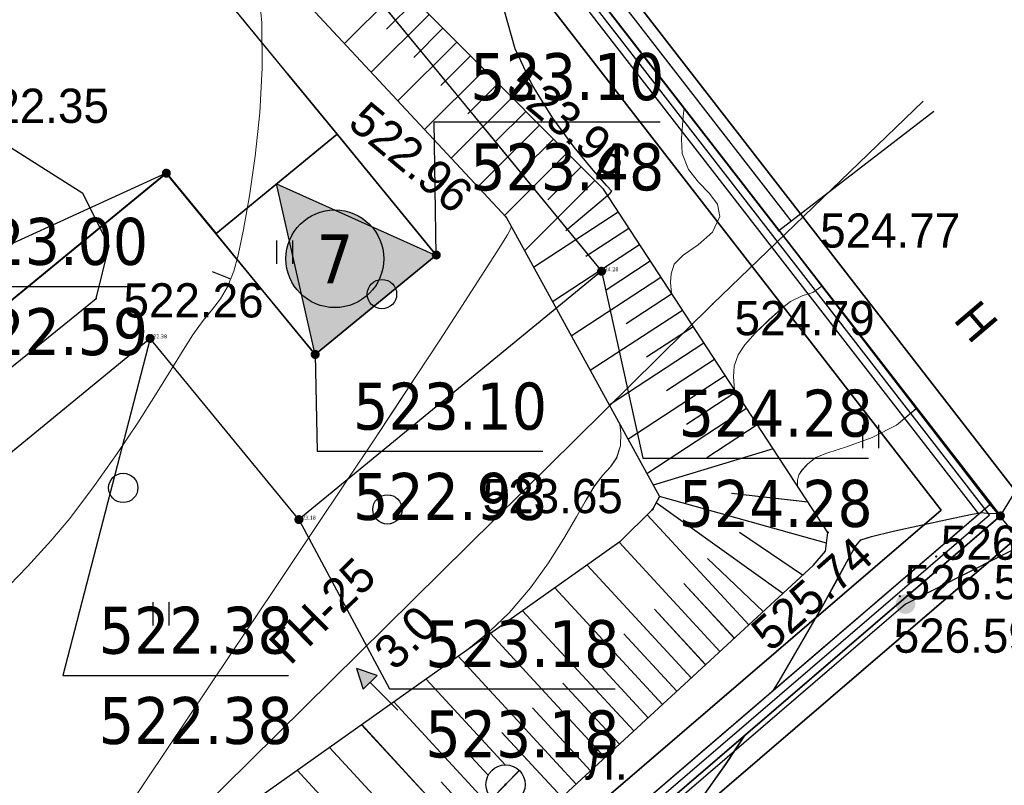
# Model space of a CAD drawing. Header units: millimetres. Extents: x 767170 to 66149698, y -983507 to 2493658.
# Tile 244 of 256: x 3372488 to 3397650, y -694568 to -674996. Entities that reach past the tile are written whole.
import ezdxf
from ezdxf.enums import TextEntityAlignment as Align

# ---------------------------------------------------------------- set-up
doc = ezdxf.new("R2010")
doc.units = ezdxf.units.MM
doc.linetypes.add('Д_ТРОТ_ТРУБА', pattern=[3, 1.5, -1.5])
doc.linetypes.add('Контура низ откосов  Штриховая 0.1-0.5 - - - - - - -', pattern=[0.6, 0.1, -0.5])
for name, color, linetype in [('(004) Точки рельефа', 7, 'Continuous'), ('(004a) Точки рельефа (отк.)', 7, 'Continuous'), ('(007) Здания', 7, 'Continuous'), ('(011) Колодцы', 7, 'Continuous'), ('(013) Газ', 30, 'ИК_Газопровод -------г--------'), ('(022) Возд. Линии', 7, 'Continuous'), ('(025) Дорога', 7, 'Continuous'), ('(031) Горизонтали', 42, 'Continuous'), ('(035) Откосы', 7, 'Continuous'), ('(036) Растительность', 7, 'Continuous'), ('(038) Деревья', 7, 'Continuous'), ('(039) Земля', 7, 'Continuous'), ('(040) Ограда', 7, 'Continuous'), ('GLUXOY OG', 7, 'Continuous'), ('METALL OG', 7, 'Continuous'), ('R_Loyiha_SRF-BND', 7, 'Continuous'), ('V_Loyiha_OPOR-PNT', 7, 'Continuous')]:
    doc.layers.add(name, color=color, linetype=linetype)
for name, color, linetype, lineweight in [('(032) Горизонтали утолщенные', 32, 'Continuous', 30), ('(042) Бергштрих', 32, 'Continuous', 30), ('ВВГ 3х2.5', 5, 'Continuous', 40)]:
    doc.layers.add(name, color=color, linetype=linetype, lineweight=lineweight)
doc.styles.add('BM-431', font='txt')
doc.styles.add('D-431', font='txt')
doc.styles.add('P-131', font='txt')
doc.styles.add('S', font='txtwr', dxfattribs={"oblique": 15})
doc.styles.get("Standard").update_dxf_attribs({"font": 'isocpeui.ttf'})
doc.styles.add('Tahoma', font='tahoma.ttf')
doc.linetypes.add('FENCELINE1', pattern='A,6.35,-2.54,[133,ltypeshp.shx,S=2.54,R=0,X=-2.54,Y=0],-2.54,25.4', length=36.83)
doc.linetypes.add('GAZ_VOZDUSH', pattern='A,1,-2,["~",Standard,S=3,R=0,X=-1.5,Y=-1.5],-1,10', length=14)
doc.linetypes.add('ИК_Газопровод -------г--------', pattern='A,9,-0.6,["Г",Standard,S=1.2,R=0,X=0,Y=-0.6],-1.2', length=10.8)
doc.linetypes.add('ОГРАДА_БЕТ', pattern='A,4,["|",Standard,S=0.8,R=0,X=0,Y=-0.8],4', length=8)
doc.linetypes.add('ОГРАДА_ГЛИН', pattern='A,4,["|",Standard,S=0.8,R=0,X=0,Y=-0.8],0.5,["|",Standard,S=0.8,R=0,X=0,Y=-0.8],3.5', length=8)

# ---------------------------------------------------------------- blocks, each defined once
blk = doc.blocks.new('d')
at = {"layer": '(038) Деревья'}
blk.add_ellipse((0, 0), major_axis=(0.265, 0.265), ratio=1, start_param=5.497787, end_param=11.780972, dxfattribs=at)
blk = doc.blocks.new('I04010')
for p, q in [((-0.412273, 0.007146), (-0.412273, 1.207146)), ((0.387727, 1.207146), (0.387727, 0.007146))]:
    blk.add_line(p, q)
blk = doc.blocks.new('I01171-flat-7')
at = {"layer": '(011) Колодцы'}
blk.add_line((-0.349, -0.361), (0.349, 0.351), dxfattribs=at)
blk.add_circle((0, 0), 0.5, dxfattribs=at)
at = {"color": 4, "style": 'S', "oblique": 15}
blk.add_attdef('Z', (0.547, 0.808), '', height=1, rotation=90, dxfattribs=at)
blk = doc.blocks.new('wef-flat-9')
at = {"layer": '(025) Дорога', "linetype": 'Д_ТРОТ_ТРУБА'}
blk.add_hatch(color=0, dxfattribs=at).paths.add_polyline_path([(-1751554.747, -1402386.181), (-1751554.392, -1402385.83), (-1751554.921, -1402385.65)])
at = {"layer": '(022) Возд. Линии', "color": 0}
for points in [[(-1751554.921, -1402385.65), (-1751554.747, -1402386.181)], [(-1751553.867, -1402386.717), (-1751554.569, -1402386.006)]]:
    blk.add_lwpolyline(points, dxfattribs=at)
at = {"layer": '(025) Дорога', "color": 0, "linetype": 'Д_ТРОТ_ТРУБА'}
blk.add_lwpolyline([(-1751554.747, -1402386.181), (-1751554.392, -1402385.83), (-1751554.921, -1402385.65), (-1751554.747, -1402386.181)], close=True, dxfattribs=at)
blk.add_lwpolyline([(-1751554.747, -1402386.181), (-1751554.392, -1402385.83)], dxfattribs=at)
blk = doc.blocks.new('Topo Xos')
at = {"layer": '(013) Газ', "linetype": 'ByBlock', "transparency": 16777216}
h = blk.add_hatch(color=0, dxfattribs=at)
edge = h.paths.add_edge_path()
edge.add_arc((42.371, -118.322), 0.25, 0, 360)
at = {"layer": '(004) Точки рельефа', "color": 7, "linetype": 'ByBlock', "lineweight": -2, "transparency": 16777216}
for p in [(34.649, -107.716), (32.163, -108.435), (39.134, -108.771), (21.687, -110.507), (37.439, -110.659), (35.908, -115.901), (44.525, -115.774), (40.386, -116.493), (32.149, -122.932)]:
    blk.add_point(p, dxfattribs=at)
at = {"layer": '(004a) Точки рельефа (отк.)', "color": 7, "linetype": 'ByBlock', "lineweight": -2, "transparency": 16777216}
for p in [(43.15, -117.108), (42.224, -118.117)]:
    blk.add_point(p, dxfattribs=at)
at = {"layer": '(007) Здания', "ltscale": 600, "transparency": 16777216}
for points in [[(39.134, -108.771), (43.096, -105.721)], [(39.134, -108.771), (44.525, -115.774), (45.74, -117.222)]]:
    blk.add_lwpolyline(points, dxfattribs=at)
at = {"layer": '(013) Газ', "linetype": 'GAZ_VOZDUSH', "ltscale": 600, "transparency": 16777216, "flags": 128}
for points in [[(211.363, 129.819), (211.209, 128.871), (207.778, 121.494), (202.64, 118.683), (188.166, 85.176), (177.148, 55.188), (172.051, 44.881), (154.526, 10.276), (125.133, -20.235), (128.406, -27.612), (104.917, -48.213), (106.152, -52.909), (104.176, -59.427), (65.329, -101.114), (61.676, -103.137), (50.307, -114.313), (42.371, -118.322), (-2.23, -156.679), (-4.629, -158.957)], [(42.824, -105.462), (37.439, -110.659), (15.198, -132.624), (-12.398, -158.997), (-15.624, -162.344), (-12.587, -165.746), (-13.71, -166.794)]]:
    blk.add_lwpolyline(points, dxfattribs=at)
at = {"layer": '(031) Горизонтали', "color": 42, "linetype": 'Continuous', "lineweight": 0, "ltscale": 600, "transparency": 16777216}
for points in [[(19.241, -118.075), (19.933, -117.358), (20.531, -116.708), (21.014, -116.133), (21.649, -115.292), (22.229, -114.469), (22.749, -113.688), (23.207, -112.972), (23.596, -112.344), (23.914, -111.827), (24.156, -111.443), (24.423, -111.073), (24.658, -110.785), (24.865, -110.52), (25.047, -110.215), (25.209, -109.81), (25.316, -109.403), (25.457, -108.743), (25.61, -107.882), (25.753, -106.872), (25.867, -105.765), (25.93, -104.61), (25.921, -103.46), (25.82, -102.366)], [(36.387, -110.375), (36.368, -110.099), (36.38, -109.877), (36.463, -109.629), (36.692, -109.402), (37.071, -109.137), (37.438, -108.815), (37.63, -108.417), (37.568, -108.096), (37.357, -107.815), (37.08, -107.533), (36.822, -107.209), (36.666, -106.804), (36.65, -106.433), (36.688, -105.85), (36.712, -105.647)], [(19.772, -127.569), (19.785, -127.558), (19.952, -127.312), (20.404, -126.64), (21.089, -125.621), (21.957, -124.329), (22.955, -122.842), (24.033, -121.236), (25.139, -119.587), (26.22, -117.972), (27.227, -116.468), (28.106, -115.152), (28.808, -114.099), (29.279, -113.386), (29.873, -112.481), (30.469, -111.572), (31.032, -110.707), (31.53, -109.938), (31.929, -109.314), (32.196, -108.885), (32.297, -108.702), (32.295, -108.674)], [(38, -112.842), (38, -112.842), (37.977, -112.511), (37.99, -112.244), (38.091, -111.948), (38.261, -111.698), (38.54, -111.389), (38.867, -111.068), (39.183, -110.786), (39.429, -110.589), (39.733, -110.442), (40.004, -110.359), (40.233, -110.198)], [(39.612, -115.309), (39.612, -115.309), (39.607, -115.158), (39.642, -115.019), (39.726, -114.897), (39.876, -114.741), (40.076, -114.578), (40.364, -114.463), (40.885, -114.298), (41.519, -114.064), (42.144, -113.746), (42.642, -113.327)], [(31.162, -119.5), (31.747, -119.013), (32.245, -118.549), (32.785, -117.91), (33.249, -117.265), (33.641, -116.648), (33.962, -116.096), (34.215, -115.644), (34.402, -115.329), (34.628, -115.036), (34.83, -114.812), (34.99, -114.58), (35.088, -114.265), (35.092, -113.956), (35.07, -113.727)]]:
    blk.add_lwpolyline(points, dxfattribs=at)
at = {"layer": '(032) Горизонтали утолщенные', "color": 32, "linetype": 'Continuous', "lineweight": 30, "ltscale": 600, "transparency": 16777216}
for points in [[(34.775, -107.908), (34.781, -107.854), (34.823, -107.815), (34.865, -107.766), (34.733, -107.622), (34.387, -107.233), (33.903, -106.643), (33.358, -105.899), (32.83, -105.045), (32.394, -104.127), (32.128, -103.189), (32.034, -102.316), (32.053, -101.535), (32.17, -100.802), (32.37, -100.077), (32.377, -100.058)], [(38.996, -120.522), (39.139, -120.291), (39.725, -119.3), (40.222, -118.427), (40.612, -117.723), (40.874, -117.24), (40.992, -117.028), (41.097, -116.832), (41.234, -116.681), (41.5, -116.597), (42.056, -116.46), (42.76, -116.301), (43.466, -116.149), (44.031, -116.033), (44.31, -115.982), (44.519, -116.004), (44.715, -116)], [(37.035, -123.46), (37.775, -122.422), (38.269, -121.673)]]:
    blk.add_lwpolyline(points, dxfattribs=at)
at = {"layer": '(035) Откосы', "ltscale": 600, "transparency": 16777216}
for p, q in [((28.033, -103.992), (29.493, -102.539)), ((29.11, -103.626), (29.845, -102.893)), ((28.715, -104.725), (30.198, -103.247)), ((29.803, -104.346), (30.551, -103.601)), ((29.396, -105.458), (30.904, -103.955)), ((30.496, -105.067), (31.257, -104.31)), ((30.077, -106.19), (31.609, -104.664)), ((31.19, -105.787), (31.962, -105.018)), ((30.758, -106.923), (32.315, -105.372)), ((31.883, -106.508), (32.668, -105.726)), ((31.439, -107.656), (33.021, -106.081)), ((32.577, -107.228), (33.373, -106.435)), ((32.12, -108.388), (33.726, -106.789)), ((33.231, -107.988), (34.079, -107.143)), ((32.633, -109.289), (34.432, -107.497)), ((33.688, -108.77), (34.754, -107.876)), ((32.863, -109.709), (35.028, -108.295)), ((34.203, -109.431), (35.301, -108.713)), ((33.346, -110.588), (35.575, -109.132)), ((34.718, -110.289), (35.848, -109.55)), ((33.829, -111.467), (36.122, -109.968)), ((35.233, -111.147), (36.395, -110.387)), ((34.311, -112.346), (36.669, -110.805)), ((35.748, -112.005), (36.942, -111.224)), ((34.794, -113.225), (37.216, -111.642)), ((36.262, -112.863), (37.489, -112.061)), ((35.277, -114.104), (37.763, -112.479)), ((36.777, -113.721), (38.037, -112.898)), ((35.759, -114.983), (38.31, -113.316)), ((37.292, -114.579), (38.584, -113.735)), ((35.767, -116.04), (38.364, -118.853)), ((35.055, -116.743), (37.629, -119.531)), ((37.311, -117.154), (38.731, -118.514)), ((34.232, -117.325), (36.895, -120.21)), ((33.409, -117.908), (36.16, -120.888)), ((36.705, -117.793), (37.997, -119.192)), ((32.587, -118.491), (35.425, -121.566)), ((35.953, -118.452), (37.262, -119.871)), ((31.764, -119.074), (34.691, -122.244)), ((35.174, -119.083), (36.527, -120.549)), ((30.941, -119.657), (33.956, -122.922)), ((34.395, -119.713), (35.793, -121.227)), ((30.118, -120.239), (32.142, -122.432)), ((33.617, -120.344), (35.058, -121.905)), ((29.296, -120.822), (32.487, -124.279)), ((32.838, -120.974), (34.323, -122.583)), ((28.473, -121.405), (31.752, -124.957)), ((32.059, -121.605), (33.589, -123.262)), ((27.65, -121.988), (31.017, -125.635)), ((31.281, -122.235), (31.707, -122.698)), ((26.828, -122.571), (30.283, -126.313)), ((30.502, -122.866), (32.119, -124.618))]:
    blk.add_line(p, q, dxfattribs=at)
at = {"layer": '(035) Откосы', "linetype": 'Контура низ откосов  Штриховая 0.1-0.5 - - - - - - -', "ltscale": 600, "transparency": 16777216}
blk.add_lwpolyline([(14.281, -85.984), (20.727, -96.133), (32.163, -108.435), (36.083, -115.573), (35.908, -115.901), (35.074, -116.729), (19.635, -127.666), (6.134, -137.179), (-1.835, -146.353), (-12.255, -157.943)], dxfattribs=at)
at = {"layer": '(035) Откосы', "ltscale": 600, "transparency": 16777216}
for points in [[(-9.862, -160.886), (2.903, -149.919), (7.746, -142.538), (25.311, -130.903), (40.01, -117.334), (40.328, -116.97), (40.386, -116.493), (34.649, -107.716), (22.507, -95.526), (14.281, -85.984)], [(38.987, -114.353), (35.924, -115.282)], [(39.233, -118.052), (35.996, -115.737)], [(40.353, -116.767), (36.083, -115.573)], [(39.879, -115.717), (37.924, -115.495)], [(39.739, -117.584), (38.128, -116.495)]]:
    blk.add_lwpolyline(points, dxfattribs=at)
at = {"layer": '(039) Земля', "linetype": 'Контура низ откосов  Штриховая 0.1-0.5 - - - - - - -', "ltscale": 600, "transparency": 16777216, "flags": 128}
blk.add_lwpolyline([(2.811, -120.244), (3.342, -122.121), (4.455, -122.912), (5.28, -123.305), (18.645, -112.966), (21.231, -110.886), (21.687, -110.507), (22.018, -109.166), (21.349, -107.829), (19.504, -106.655), (18.058, -106.32), (3.027, -119.591), (2.811, -120.244)], dxfattribs=at)
at = {"layer": '(040) Ограда', "linetype": 'ОГРАДА_БЕТ', "ltscale": 600, "transparency": 16777216, "flags": 128}
for points in [[(39.134, -108.771), (13.815, -76.126), (34.668, -57.395), (34.936, -57.692), (35.233, -57.425)], [(-12.255, -157.943), (-9.862, -160.886), (-9.1, -161.822), (44.525, -115.774)]]:
    blk.add_lwpolyline(points, dxfattribs=at)
at = {"layer": '(040) Ограда', "ltscale": 600, "transparency": 16777216, "flags": 128}
blk.add_lwpolyline([(39.45, -108.525), (14.359, -76.175), (34.638, -57.96), (34.905, -58.257), (35.5, -57.722)], dxfattribs=at)
at = {"layer": '(040) Ограда', "ltscale": 600, "transparency": 16777216}
blk.add_lwpolyline([(-12.565, -158.195), (-10.172, -161.138), (-9.151, -162.393), (44.786, -116.077)], dxfattribs=at)
at = {"layer": '(042) Бергштрих', "color": 32, "linetype": 'Continuous', "lineweight": 30, "ltscale": 600, "transparency": 16777216}
blk.add_line((25.128, -110.013), (24.663, -109.828), dxfattribs=at)
at = {"layer": '(022) Возд. Линии', "transparency": 16777216}
for name, p in [('wef-flat-9', (1751583.262, 1402265.682)), ('I01171-flat-7', (32.149, -122.932))]:
    blk.add_blockref(name, p, dxfattribs=at)
at = {"layer": '(036) Растительность', "linetype": 'Continuous', "transparency": 16777216, "xscale": 0.5, "yscale": 0.5, "zscale": 0.5}
for p in [(26.515, -109.629), (41.488, -114.34), (23.354, -118.875)]:
    blk.add_blockref('I04010', p, dxfattribs=at)
at = {"layer": '(038) Деревья', "linetype": 'Continuous', "transparency": 16777216}
for p in [(28.992, -110.399), (22.379, -115.353), (29.13, -115.904)]:
    blk.add_blockref('d', p, dxfattribs=at)
at = {"layer": '(004) Точки рельефа', "linetype": 'ByBlock', "transparency": 16777216, "char_height": 0.875, "attachment_point": 4, "style": 'D-431'}
for s, insert, rotation in [('523.96', (32.397, -104.861), 320.1704), ('522.96', (28.36, -105.757), 320.1704), ('525.74', (38.639, -119.244), 41.4416)]:
    blk.add_mtext(s, dxfattribs=dict(at, insert=insert, rotation=rotation))
for s, insert in [('522.35', (18.436, -105.59)), ('524.77', (40.19, -108.779)), ('522.26', (22.387, -110.564)), ('524.79', (38.002, -111.018)), ('523.65', (31.567, -115.567)), ('526.59', (42.07, -119.135))]:
    blk.add_mtext(s, dxfattribs=dict(at, insert=insert))
at = {"layer": '(004a) Точки рельефа (отк.)', "linetype": 'ByBlock', "transparency": 16777216, "char_height": 0.875, "attachment_point": 4, "style": 'D-431'}
for s, insert in [('526.59', (43.275, -116.758)), ('526.53', (42.349, -117.767))]:
    blk.add_mtext(s, dxfattribs=dict(at, insert=insert))
at = {"layer": '(007) Здания', "transparency": 16777216, "style": 'P-131'}
blk.add_text('Н', height=0.88, rotation=310.4615, dxfattribs=at).set_placement((43.568, -111.06))
at = {"layer": '(011) Колодцы', "transparency": 16777216, "style": 'BM-431'}
blk.add_text('Л.', height=0.875, dxfattribs=at).set_placement((34.178, -122.809))
at = {"layer": '(013) Газ', "color": 0, "linetype": 'Continuous', "transparency": 16777216, "style": 'BM-431'}
for s, p in [('ГН-25', (26.646, -119.913)), ('3.0', (29.325, -120.055))]:
    blk.add_text(s, height=0.875, rotation=44.6423, dxfattribs=at).set_placement(p)
blk = doc.blocks.new('A$Cf7d37bc6')
h = blk.add_hatch(color=1)
h.dxf.hatch_style = 1
h.paths.add_polyline_path([(-1024, 1718), (-695, -2742), (2742, -695)])
blk.add_lwpolyline([(-2742, 695), (695, 2742), (2742, -695), (-695, -2742)], close=True)
blk.add_lwpolyline([(-695, -2742), (-1024, 1718), (2742, -695)])
blk = doc.blocks.new('Eksplikatsia')
h = blk.add_hatch(color=2)
h.dxf.hatch_style = 1
edge = h.paths.add_edge_path()
edge.add_arc((0, 0), 1250, 0, 360)
at = {"lineweight": 30}
blk.add_circle((0, 0), 1250, dxfattribs=at)
at = {"color": 1}
blk.add_attdef('№', text='', height=1250, dxfattribs=at).set_placement((0, 0), align=Align.MIDDLE_CENTER)
blk = doc.blocks.new('*U1362')
at = {"layer": 'V_Loyiha_OPOR-PNT', "elevation": 523}
blk.add_lwpolyline([(23.481, -107.307), (17.139, -110.204), (22.9, -110.204)], dxfattribs=at)
at = {"layer": 'V_Loyiha_OPOR-PNT', "const_width": 0.115, "elevation": 523}
blk.add_lwpolyline([(23.424, -107.307, 1), (23.539, -107.307, 1)], format="xyb", close=True, dxfattribs=at)
at = {"layer": 'V_Loyiha_OPOR-PNT', "color": 1, "style": 'Tahoma'}
blk.add_text('523.00', height=1.2, dxfattribs=at).set_placement((18.062, -109.65, 523))
at = {"layer": 'V_Loyiha_OPOR-PNT', "color": 5, "style": 'Tahoma'}
blk.add_text('522.59', height=1.2, dxfattribs=at).set_placement((18.062, -111.957, 523))
blk = doc.blocks.new('*U1382')
at = {"layer": 'V_Loyiha_OPOR-PNT', "const_width": 0.115, "elevation": 523.1}
blk.add_lwpolyline([(27.227, -111.941, 1), (27.343, -111.941, 1)], format="xyb", close=True, dxfattribs=at)
at = {"layer": 'V_Loyiha_OPOR-PNT', "elevation": 523.1}
blk.add_lwpolyline([(27.285, -111.941), (27.334, -114.415), (33.102, -114.415)], dxfattribs=at)
at = {"layer": 'V_Loyiha_OPOR-PNT', "color": 1, "style": 'Tahoma'}
blk.add_text('523.10', height=1.2, dxfattribs=at).set_placement((28.257, -113.861, 523.1))
at = {"layer": 'V_Loyiha_OPOR-PNT', "color": 5, "style": 'Tahoma'}
blk.add_text('522.98', height=1.2, dxfattribs=at).set_placement((28.257, -116.169, 523.1))
blk = doc.blocks.new('*U1383')
at = {"layer": 'V_Loyiha_OPOR-PNT', "elevation": 523.1}
blk.add_lwpolyline([(30.381, -109.399), (30.329, -105.991), (36.097, -105.991)], dxfattribs=at)
at = {"layer": 'V_Loyiha_OPOR-PNT', "const_width": 0.115, "elevation": 523.1}
blk.add_lwpolyline([(30.323, -109.399, 1), (30.438, -109.399, 1)], format="xyb", close=True, dxfattribs=at)
at = {"layer": 'V_Loyiha_OPOR-PNT', "color": 1, "style": 'Tahoma'}
blk.add_text('523.10', height=1.2, dxfattribs=at).set_placement((31.252, -105.438, 523.1))
at = {"layer": 'V_Loyiha_OPOR-PNT', "color": 5, "style": 'Tahoma'}
blk.add_text('523.48', height=1.2, dxfattribs=at).set_placement((31.252, -107.745, 523.1))
blk = doc.blocks.new('*U1384')
at = {"layer": 'V_Loyiha_OPOR-PNT', "elevation": 525.93}
blk.add_lwpolyline([(44.795, -116.069), (46.87, -112.673), (52.604, -112.673)], dxfattribs=at)
at = {"layer": 'V_Loyiha_OPOR-PNT', "const_width": 0.115, "elevation": 525.93}
blk.add_lwpolyline([(44.737, -116.069, 1), (44.853, -116.069, 1)], format="xyb", close=True, dxfattribs=at)
at = {"layer": 'V_Loyiha_OPOR-PNT', "color": 1, "style": 'Tahoma'}
blk.add_text('525.93', height=1.2, dxfattribs=at).set_placement((47.793, -112.119, 525.93))
at = {"layer": 'V_Loyiha_OPOR-PNT', "color": 5, "style": 'Tahoma'}
blk.add_text('525.93', height=1.2, dxfattribs=at).set_placement((47.793, -114.427, 525.93))
blk = doc.blocks.new('*U1399')
at = {"layer": 'V_Loyiha_OPOR-PNT', "const_width": 0.115, "elevation": 524.28}
blk.add_lwpolyline([(34.545, -109.814, 1), (34.661, -109.814, 1)], format="xyb", close=True, dxfattribs=at)
at = {"layer": 'V_Loyiha_OPOR-PNT', "elevation": 524.28}
blk.add_lwpolyline([(34.603, -109.814), (35.656, -114.594), (41.424, -114.594)], dxfattribs=at)
at = {"layer": 'V_Loyiha_OPOR-PNT', "color": 1, "style": 'Tahoma'}
blk.add_text('524.28', height=1.2, dxfattribs=at).set_placement((36.579, -114.04, 524.28))
at = {"layer": 'V_Loyiha_OPOR-PNT', "color": 5, "style": 'Tahoma'}
blk.add_text('524.28', height=1.2, dxfattribs=at).set_placement((36.579, -116.348, 524.28))
blk = doc.blocks.new('*U1400')
at = {"layer": 'V_Loyiha_OPOR-PNT', "const_width": 0.115, "elevation": 523.18}
blk.add_lwpolyline([(26.812, -116.163, 1), (26.928, -116.163, 1)], format="xyb", close=True, dxfattribs=at)
at = {"layer": 'V_Loyiha_OPOR-PNT', "elevation": 523.18}
blk.add_lwpolyline([(26.87, -116.163), (29.181, -120.488), (34.949, -120.488)], dxfattribs=at)
at = {"layer": 'V_Loyiha_OPOR-PNT', "color": 1, "style": 'Tahoma'}
blk.add_text('523.18', height=1.2, dxfattribs=at).set_placement((30.104, -119.934, 523.18))
at = {"layer": 'V_Loyiha_OPOR-PNT', "color": 5, "style": 'Tahoma'}
blk.add_text('523.18', height=1.2, dxfattribs=at).set_placement((30.104, -122.241, 523.18))
blk = doc.blocks.new('*U1401')
at = {"layer": 'V_Loyiha_OPOR-PNT', "const_width": 0.115, "elevation": 522.38}
blk.add_lwpolyline([(23.008, -111.53, 1), (23.124, -111.53, 1)], format="xyb", close=True, dxfattribs=at)
at = {"layer": 'V_Loyiha_OPOR-PNT', "elevation": 522.38}
blk.add_lwpolyline([(23.066, -111.53), (20.835, -120.144), (26.604, -120.144)], dxfattribs=at)
at = {"layer": 'V_Loyiha_OPOR-PNT', "color": 1, "style": 'Tahoma'}
blk.add_text('522.38', height=1.2, dxfattribs=at).set_placement((21.758, -119.59, 522.38))
at = {"layer": 'V_Loyiha_OPOR-PNT', "color": 5, "style": 'Tahoma'}
blk.add_text('522.38', height=1.2, dxfattribs=at).set_placement((21.758, -121.897, 522.38))
blk = doc.blocks.new('*U1518')
at = {"layer": 'R_Loyiha_SRF-BND'}
blk.add_polyline3d([(-45.328, -81.823, 519.715), (-29.378, -120.948, 521.28), (-20.48, -113.64, 521.85), (-24.287, -109.003, 520.91), (10.489, -80.444, 521.82), (34.603, -109.814, 524.28), (26.87, -116.163, 523.18), (23.066, -111.53, 522.38), (-16.047, -143.644, 522.76), (-10.016, -151.931, 523.25), (-5.836, -148.341, 522.85), (-0.297, -154.79, 525.47), (5.449, -160.828, 524.957), (-8.192, -173.81, 525.018), (-8.192, -173.81, 525.018), (-13.674, -166.277, 524.61), (-44.633, -123.738, 522.4), (-46.404, -121.305, 520.51), (-43.284, -118.626, 520.5), (-56.516, -86.165, 519.339), (-62.197, -66.264, 518.87)], dxfattribs=at)
at = {"layer": 'R_Loyiha_SRF-BND', "color": 170, "style": 'Tahoma'}
for s, p in [('524.28', (34.603, -109.814, 524.28)), ('522.38', (23.066, -111.53, 522.38)), ('523.18', (26.87, -116.163, 523.18))]:
    blk.add_text(s, height=0.1, dxfattribs=at).set_placement(p)
blk = doc.blocks.new('asdaw1234141')
at = {"layer": '(013) Газ', "linetype": 'ByBlock'}
h = blk.add_hatch(color=0, dxfattribs=at)
edge = h.paths.add_edge_path()
edge.add_arc((-14289, -32290), 250, 0, 360)
at = {"layer": '(004) Точки рельефа', "color": 7, "linetype": 'ByBlock', "lineweight": -2}
for p in [(-17525, -22739), (-20751, -29869), (-12134, -29742), (-16273, -30461), (-24510, -36900)]:
    blk.add_point(p, dxfattribs=at)
at = {"layer": '(004a) Точки рельефа (отк.)', "color": 7, "linetype": 'ByBlock', "lineweight": -2}
for p in [(-13509, -31076), (-14435, -32085)]:
    blk.add_point(p, dxfattribs=at)
at = {"layer": '(007) Здания', "ltscale": 600}
for points in [[(-17525, -22739), (-13563, -19689)], [(-17525, -22739), (-12134, -29742), (-10919, -31190)]]:
    blk.add_lwpolyline(points, dxfattribs=at)
at = {"layer": '(013) Газ', "linetype": 'GAZ_VOZDUSH', "ltscale": 600, "flags": 128}
blk.add_lwpolyline([(-13836, -19430), (-19220, -24627), (-41461, -46592), (-69057, -72965), (-72284, -76313), (-69246, -79714), (-70369, -80762)], dxfattribs=at)
at = {"layer": '(031) Горизонтали', "color": 42, "linetype": 'Continuous', "lineweight": 0, "ltscale": 600}
for points in [[(-36887, -41537), (-36874, -41526), (-36708, -41280), (-36256, -40609), (-35570, -39589), (-34702, -38297), (-33704, -36810), (-32626, -35204), (-31521, -33555), (-30439, -31941), (-29433, -30437), (-28553, -29120), (-27852, -28067), (-27380, -27355), (-26786, -26450), (-26190, -25540), (-25627, -24676), (-25129, -23906), (-24730, -23283), (-24463, -22854), (-24362, -22670), (-24364, -22643)], [(-18659, -26810), (-18659, -26810), (-18683, -26480), (-18669, -26212), (-18569, -25917), (-18398, -25667), (-18120, -25357), (-17792, -25037), (-17476, -24754), (-17230, -24558), (-16926, -24410), (-16655, -24327), (-16427, -24166)], [(-17047, -29277), (-17047, -29277), (-17052, -29126), (-17018, -28987), (-16934, -28865), (-16784, -28709), (-16583, -28546), (-16295, -28432), (-15774, -28266), (-15140, -28032), (-14515, -27714), (-14018, -27295)], [(-25498, -33469), (-24913, -32982), (-24414, -32517), (-23875, -31879), (-23410, -31233), (-23018, -30616), (-22697, -30064), (-22444, -29613), (-22257, -29298), (-22031, -29005), (-21829, -28780), (-21670, -28548), (-21571, -28233), (-21567, -27924), (-21590, -27696)]]:
    blk.add_lwpolyline(points, dxfattribs=at)
at = {"layer": '(032) Горизонтали утолщенные', "color": 32, "linetype": 'Continuous', "lineweight": 30, "ltscale": 600}
for points in [[(-17663, -34490), (-17520, -34259), (-16934, -33268), (-16437, -32395), (-16048, -31691), (-15785, -31208), (-15667, -30996), (-15562, -30801), (-15426, -30650), (-15160, -30565), (-14603, -30428), (-13899, -30269), (-13193, -30117), (-12628, -30001), (-12349, -29951), (-12141, -29972), (-11944, -29968)], [(-19624, -37428), (-18884, -36390), (-18390, -35641)]]:
    blk.add_lwpolyline(points, dxfattribs=at)
at = {"layer": '(035) Откосы', "ltscale": 600}
for p, q in [((-19367, -28547), (-18076, -27703)), ((-20892, -30009), (-18295, -32822)), ((-21604, -30711), (-19030, -33500)), ((-19348, -31122), (-17928, -32483)), ((-22427, -31294), (-19765, -34178)), ((-23250, -31877), (-20499, -34856)), ((-19955, -31761), (-18663, -33161)), ((-20707, -32421), (-19397, -33839)), ((-24073, -32459), (-21234, -35534)), ((-24895, -33042), (-21969, -36213)), ((-21485, -33051), (-20132, -34517)), ((-25718, -33625), (-22703, -36891)), ((-22264, -33682), (-20867, -35195)), ((-26541, -34208), (-24517, -36400)), ((-23043, -34312), (-21601, -35874)), ((-27364, -34791), (-24173, -38247)), ((-23821, -34943), (-22336, -36552)), ((-28186, -35373), (-24907, -38925)), ((-24600, -35573), (-23071, -37230)), ((-29009, -35956), (-25642, -39604)), ((-25379, -36204), (-24952, -36666)), ((-29832, -36539), (-26377, -40282)), ((-26157, -36834), (-24540, -38586))]:
    blk.add_line(p, q, dxfattribs=at)
for points in [[(-17672, -28321), (-20736, -29251)], [(-16307, -30736), (-20576, -29541)], [(-16780, -29686), (-18736, -29463)], [(-17427, -32020), (-20664, -29705)], [(-16920, -31552), (-18531, -30464)]]:
    blk.add_lwpolyline(points, dxfattribs=at)
at = {"layer": '(040) Ограда', "linetype": 'ОГРАДА_БЕТ', "ltscale": 600, "flags": 128}
blk.add_lwpolyline([(-68914, -71911), (-66521, -74854), (-65760, -75790), (-12134, -29742)], dxfattribs=at)
at = {"layer": '(040) Ограда', "ltscale": 600}
blk.add_lwpolyline([(-69224, -72163), (-66831, -75106), (-65811, -76362), (-11873, -30045)], dxfattribs=at)
at = {"layer": '(022) Возд. Линии', "xscale": 1000, "yscale": 1000, "zscale": 1000}
for name, p in [('wef-flat-9', (1751526603, 1402351714)), ('I01171-flat-7', (-24510, -36900))]:
    blk.add_blockref(name, p, dxfattribs=at)
at = {"layer": '(036) Растительность', "linetype": 'Continuous', "xscale": 500, "yscale": 500, "zscale": 500}
blk.add_blockref('I04010', (-15171, -28308), dxfattribs=at)
at = {"layer": '(038) Деревья', "linetype": 'Continuous', "xscale": 1000, "yscale": 1000, "zscale": 1000}
blk.add_blockref('d', (-27529, -29872), dxfattribs=at)
at = {"layer": '(004) Точки рельефа', "linetype": 'ByBlock', "char_height": 875, "attachment_point": 4, "style": 'D-431'}
for s, insert in [('524.77', (-16469, -22747)), ('524.79', (-18657, -24986)), ('523.65', (-25092, -29535)), ('526.59', (-14590, -33103))]:
    blk.add_mtext(s, dxfattribs=dict(at, insert=insert))
at = {"layer": '(004) Точки рельефа', "linetype": 'ByBlock', "insert": (-18021, -33212), "char_height": 875, "attachment_point": 4, "rotation": 41.4416, "style": 'D-431'}
blk.add_mtext('525.74', dxfattribs=at)
at = {"layer": '(004a) Точки рельефа (отк.)', "linetype": 'ByBlock', "char_height": 875, "attachment_point": 4, "style": 'D-431'}
for s, insert in [('526.59', (-13384, -30726)), ('526.53', (-14310, -31735))]:
    blk.add_mtext(s, dxfattribs=dict(at, insert=insert))
at = {"layer": '(007) Здания', "style": 'P-131'}
blk.add_text('Н', height=880, rotation=310.4615, dxfattribs=at).set_placement((-13092, -25029))
at = {"layer": '(011) Колодцы', "style": 'BM-431'}
blk.add_text('Л.', height=875, dxfattribs=at).set_placement((-22481, -36777))
at = {"layer": '(013) Газ', "color": 0, "linetype": 'Continuous', "style": 'BM-431'}
for s, p in [('ГН-25', (-30013, -33882)), ('3.0', (-27335, -34023))]:
    blk.add_text(s, height=875, rotation=44.6423, dxfattribs=at).set_placement(p)
at = {"color": 4, "oblique": 15}
for p in [(7915, -43169, 526510), (-14957, -65237, 525926), (-30354, -80716, 525694), (-52139, -102428, 524466)]:
    blk.add_attdef('Z', p, '', height=1000, rotation=4.8022, dxfattribs=at)

msp = doc.modelspace()

# ---------------------------------------------------------------- block references
at = {"xscale": 1000, "yscale": 1000, "zscale": 1000}
msp.add_blockref('Topo Xos', (3352754.32, -571613.28), dxfattribs=at)

# ---------------------------------------------------------------- next in the draw order: linework, layer by layer
for points in [[(3341355.79, -736834.3), (3338963.79, -738920.39), (3300395.29, -685926.13), (3223754.93, -569428.84), (3354734.55, -489851.54), (3417832.14, -602286.69), (3386575.58, -622966.39), (3386415.24, -626464), (3388363.36, -629103.83), (3367521.85, -647824.51), (3398510.59, -687779.78), (3350636.95, -728888.93), (3351483.64, -729874.71), (3346654.19, -734022.69)], [(3396040.54, -687532.07), (3365073.23, -647604.42), (3385944.29, -628857.21), (3384587.9, -627019.22), (3384819.37, -621970.03), (3415443.67, -601708.63), (3362108.51, -506669.4)], [(3364524.22, -508726.34), (3356754.66, -513319.35), (3385655.28, -563623.67), (3399414.83, -587573.5), (3380354.46, -599009.68), (3376325.33, -606160.38), (3310511.21, -641558.78), (3307426.61, -653436.18), (3323376.13, -692561.05), (3332274.72, -685253.3), (3328466.84, -680616.48), (3363242.99, -652057.43), (3381651.74, -674473.62), (3384824.65, -678338.53), (3384822.63, -678340.19), (3387357.39, -681427.77), (3379624.28, -687776.29), (3375820.49, -683142.9), (3351093.54, -703442.56), (3336707.18, -715257.01), (3342738.66, -723544.43), (3346918.1, -719954.74), (3352456.88, -726403.49)], [(3365073.23, -647604.42), (3396040.54, -687532.07), (3349464.21, -727523.52), (3346596.96, -724185.21), (3342226.53, -727938.95), (3345243.68, -732084.6), (3346354.22, -731116.09), (3343813.41, -728157.85), (3346468.51, -725877.4), (3349009.86, -728836.26), (3397001.83, -687629.31), (3366025.47, -647690.01)], [(3366569.61, -647738.92), (3397549.33, -687682.55), (3349270.46, -729139.67), (3349791.45, -729746.26), (3347136.35, -732026.71), (3346614.85, -731419.53), (3345479.97, -732409.28), (3346654.19, -734022.69), (3351483.64, -729874.71), (3350636.95, -728888.93), (3398510.59, -687779.78), (3367521.85, -647824.51)]]:
    msp.add_lwpolyline(points)
at = {"color": 2, "lineweight": 30}
msp.add_lwpolyline([(3362997.57, -506143.84), (3352677.38, -512244.66), (3383054.01, -565118.14), (3395347.15, -586515.53), (3378130.41, -596845.54), (3374138.51, -603930.17), (3307936.74, -639537.06), (3304272.54, -653646.23), (3322134.59, -697462.61), (3336497.07, -685667.78), (3332689.19, -681030.96), (3362828.51, -656279.77), (3383135.11, -681012.61), (3380039.44, -683554.01), (3376235.65, -678920.62), (3332616.46, -714734.44), (3342226.53, -727938.95), (3346596.96, -724185.21), (3355718.77, -734805.63)], dxfattribs=at)
at = {"lineweight": 30}
msp.add_lwpolyline([(3293442.22, -637053.35), (3299077.92, -656797.86), (3319513.28, -706926.67), (3344768.7, -741628.36, -0.376197), (3344411.26, -745566.86), (3353179.68, -737222.06, -0.45328456), (3348685.85, -736814.25), (3334281.57, -717022.34, -0.39720505), (3334803.24, -712938.6), (3376239.69, -678917.3), (3377505.41, -680459.07), (3380602.62, -677923.17), (3362828.51, -656279.77), (3332689.19, -681030.96), (3334593.13, -683349.37, -0.41421356), (3334178.66, -687571.71), (3325280.07, -694879.46, -0.5052191), (3320598.1, -693693.53), (3304648.57, -654568.66, -0.16168228)], format="xyb", dxfattribs=at)
for points in [[(3365073.23, -647604.42), (3396040.54, -687532.07)], [(3396040.54, -687532.07), (3365073.23, -647604.42)], [(3397001.83, -687629.31), (3366025.47, -647690.01)], [(3366569.61, -647738.92), (3397549.33, -687682.55)], [(3398510.59, -687779.78), (3367521.85, -647824.51)], [(3380602.37, -677923.37), (3379333.33, -676377.56)], [(3379333.33, -676377.56), (3380602.37, -677923.37)], [(3377505.41, -680459.07), (3380602.37, -677923.37)], [(3380602.37, -677923.37), (3380600.35, -677925.03)], [(3380600.35, -677925.03), (3383135.11, -681012.61)], [(3334803.24, -712938.6), (3376239.69, -678917.3)], [(3376239.69, -678917.3), (3349189.98, -701123.84)], [(3376239.69, -678917.3), (3377505.41, -680459.07)], [(3377505.41, -680459.07), (3376239.69, -678917.3)], [(3377501.37, -680462.39), (3377505.41, -680459.07)], [(3380039.44, -683554.01), (3377501.37, -680462.39)], [(3383135.11, -681012.61), (3380039.44, -683554.01)], [(3349009.86, -728836.26), (3397001.83, -687629.31)], [(3396040.54, -687532.07), (3349464.21, -727523.52)], [(3349464.21, -727523.52), (3396040.54, -687532.07)], [(3397549.33, -687682.55), (3349270.46, -729139.67)], [(3350636.95, -728888.93), (3398510.59, -687779.78)]]:
    msp.add_lwpolyline(points, dxfattribs=at)
msp.add_lwpolyline([(3380039.44, -683554.01), (3383135.11, -681012.61), (3380600.35, -677925.03), (3377504.68, -680466.43)], close=True)
at = {"layer": 'GLUXOY OG', "color": 186, "linetype": 'ОГРАДА_ГЛИН', "lineweight": 30, "ltscale": 400}
for points in [[(3339079.89, -737890.33), (3300971, -685527.59), (3224738.53, -569650.32), (3354478.73, -490826.03), (3416903.29, -602061.89), (3385892.61, -622578.92), (3385704.61, -626679.92), (3387422.61, -629007.92), (3366569.61, -647738.92), (3397549.33, -687682.55)], [(3397001.83, -687629.31), (3366025.47, -647690.01), (3386885.04, -628953.11), (3385298.53, -626803.3), (3385502.34, -622357.51), (3416372.52, -601933.43), (3354332.55, -491382.88), (3225300.58, -569776.88), (3301299.98, -685299.86), (3339146.23, -737301.72)]]:
    msp.add_lwpolyline(points, dxfattribs=at)
at = {"layer": 'GLUXOY OG', "color": 186, "lineweight": 30, "ltscale": 400}
msp.add_lwpolyline([(3397275.58, -687655.93), (3366297.54, -647714.47), (3387153.82, -628980.52), (3385501.57, -626741.61), (3385697.48, -622468.21), (3416637.9, -601997.66), (3354405.64, -491104.45), (3225019.56, -569713.6), (3301135.49, -685413.73), (3339113.06, -737596.03)], dxfattribs=at)
at = {"layer": 'METALL OG', "color": 5, "lineweight": 30, "ltscale": 120}
for points in [[(3349009.86, -728836.26), (3397001.83, -687629.31)], [(3397549.33, -687682.55), (3349270.46, -729139.67)]]:
    msp.add_lwpolyline(points, dxfattribs=at)
at = {"layer": 'METALL OG', "color": 5, "linetype": 'FENCELINE1', "lineweight": 30, "ltscale": 80}
msp.add_lwpolyline([(3349140.16, -728987.97), (3397275.58, -687655.93)], dxfattribs=at)

# ---------------------------------------------------------------- next in the draw order: block references
at = {"rotation": 8.525980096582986}
msp.add_blockref('A$Cf7d37bc6', (3380319.9, -680739.52), dxfattribs=at)
ref = msp.add_blockref('Eksplikatsia', (3380542.65, -681107.12))
ref.add_attrib('№', '7', dxfattribs={"color": 1, "height": 1250, "style": 'Tahoma'}).set_placement((3380542.65, -681107.12), align=Align.MIDDLE_CENTER)
at = {"layer": 'R_Loyiha_SRF-BND', "xscale": 1000, "yscale": 1000, "zscale": 1000}
msp.add_blockref('*U1518', (3352754.32, -571613.28), dxfattribs=at)
at = {"layer": 'V_Loyiha_OPOR-PNT', "xscale": 1000, "yscale": 1000, "zscale": 1000}
for name in ['*U1383', '*U1362', '*U1399', '*U1384', '*U1401', '*U1382', '*U1400']:
    msp.add_blockref(name, (3352754.32, -571613.28), dxfattribs=at)
at = {"layer": 'ВВГ 3х2.5', "color": 1, "lineweight": 40}
msp.add_blockref('asdaw1234141', (3409413.61, -657644.92), dxfattribs=at)

doc.saveas('drawing.dxf')
